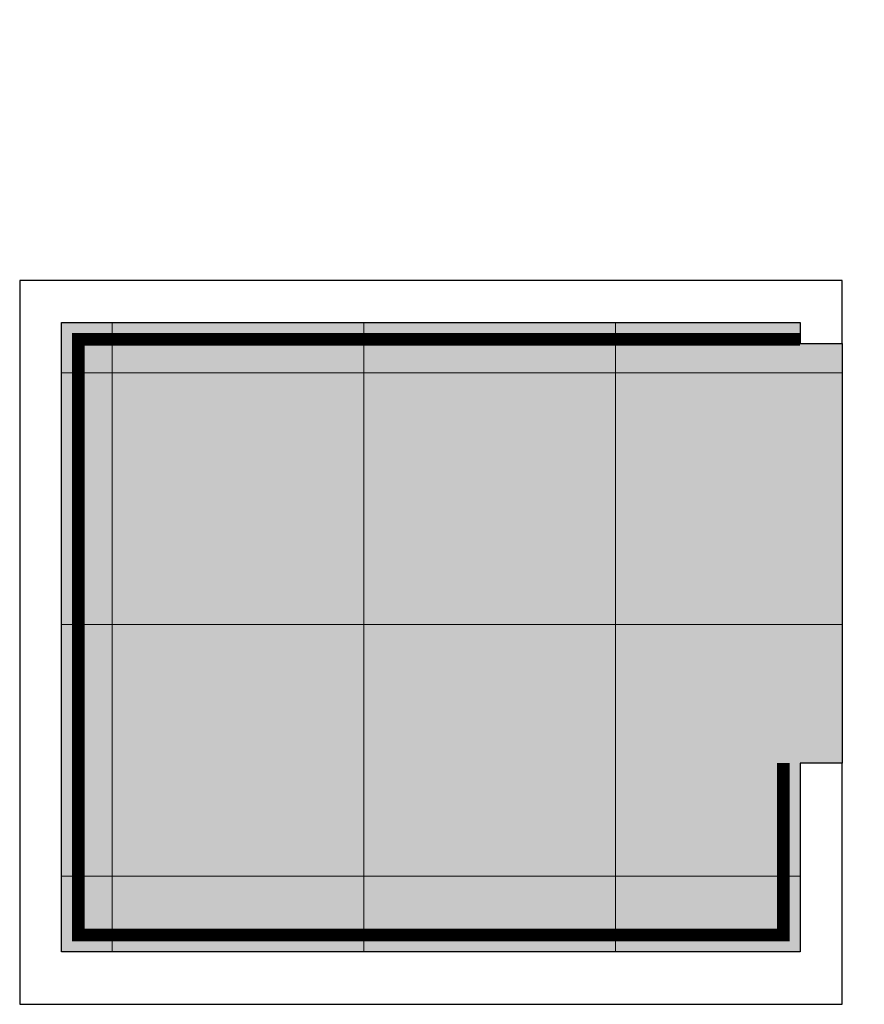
# Model space of a CAD drawing. Header units: centimetres. Extents: x 4120 to 19220, y -7417 to 180.
# Tile 186 of 223: x 15647 to 15848, y -1646 to -1411. Entities that reach past the tile are written whole.
import ezdxf

# ---------------------------------------------------------------- set-up
doc = ezdxf.new("R2010")
doc.units = ezdxf.units.CM
doc.linetypes.add('( Hidden )', pattern=[0.375, 0.25, -0.125])
doc.layers.add('A_Ściany', color=2, linetype='Continuous')
doc.layers.add('płytki posadzkowe', color=62, linetype='Continuous', lineweight=13)

msp = doc.modelspace()

# ---------------------------------------------------------------- hatches: boundary and pattern name
at = {"true_color": 0xdcc4af}
h = msp.add_hatch(color=9, dxfattribs=at)
h.paths.add_polyline_path([(15668.73, -1555.41), (15728.73, -1555.41), (15728.73, -1495.41), (15668.73, -1495.41)])
h.paths.add_polyline_path([(15728.73, -1555.41), (15788.73, -1555.41), (15788.73, -1495.41), (15728.73, -1495.41)])
h.paths.add_polyline_path([(15788.73, -1555.41), (15842.73, -1555.41), (15842.73, -1495.41), (15788.73, -1495.41)])
h.paths.add_polyline_path([(15832.73, -1588.41), (15842.73, -1588.41), (15842.73, -1555.41), (15788.73, -1555.41), (15788.73, -1615.41), (15832.73, -1615.41)])
h.paths.add_polyline_path([(15828.73, -1629.41), (15828.73, -1615.41), (15788.73, -1615.41), (15788.73, -1629.41)])
h.paths.add_polyline_path([(15788.73, -1629.41), (15788.73, -1615.41), (15728.73, -1615.41), (15728.73, -1629.41)])
h.paths.add_polyline_path([(15788.73, -1555.41), (15728.73, -1555.41), (15728.73, -1615.41), (15788.73, -1615.41)])
h.paths.add_polyline_path([(15728.73, -1555.41), (15668.73, -1555.41), (15668.73, -1615.41), (15728.73, -1615.41)])
h.paths.add_polyline_path([(15728.73, -1629.41), (15728.73, -1615.41), (15668.73, -1615.41), (15668.73, -1629.41)])
h.paths.add_polyline_path([(15660.73, -1629.41), (15668.73, -1629.41), (15668.73, -1615.41), (15660.73, -1615.41)])
h.paths.add_polyline_path([(15668.73, -1555.41), (15660.73, -1555.41), (15660.73, -1615.41), (15668.73, -1615.41)])
h.paths.add_polyline_path([(15660.73, -1555.41), (15668.73, -1555.41), (15668.73, -1495.41), (15660.73, -1495.41)])
h.paths.add_polyline_path([(15660.73, -1487.41), (15660.73, -1495.41), (15668.73, -1495.41), (15668.73, -1487.41)])
h.paths.add_polyline_path([(15668.73, -1495.41), (15728.73, -1495.41), (15728.73, -1487.41), (15668.73, -1487.41)])
h.paths.add_polyline_path([(15842.73, -1488.41), (15832.73, -1488.41), (15832.73, -1487.41), (15788.73, -1487.41), (15788.73, -1495.41), (15842.73, -1495.41)])
h.paths.add_polyline_path([(15728.73, -1495.41), (15788.73, -1495.41), (15788.73, -1487.41), (15728.73, -1487.41)])
h.paths.add_polyline_path([(15832.73, -1487.41), (15832.73, -1483.41), (15788.73, -1483.41), (15788.73, -1487.41)])
h.paths.add_polyline_path([(15788.73, -1483.41), (15728.73, -1483.41), (15728.73, -1487.41), (15788.73, -1487.41)])
h.paths.add_polyline_path([(15728.73, -1483.41), (15668.73, -1483.41), (15668.73, -1487.41), (15728.73, -1487.41)])
h.paths.add_polyline_path([(15668.73, -1483.41), (15656.73, -1483.41), (15656.73, -1495.41), (15660.73, -1495.41), (15660.73, -1487.41), (15668.73, -1487.41)])
h.paths.add_polyline_path([(15656.73, -1495.41), (15656.73, -1555.41), (15660.73, -1555.41), (15660.73, -1495.41)])
h.paths.add_polyline_path([(15656.73, -1555.41), (15656.73, -1615.41), (15660.73, -1615.41), (15660.73, -1555.41)])
h.paths.add_polyline_path([(15656.73, -1615.41), (15656.73, -1633.41), (15668.73, -1633.41), (15668.73, -1633.41), (15668.73, -1629.41), (15660.73, -1629.41), (15660.73, -1615.41)])
h.paths.add_polyline_path([(15728.73, -1633.41), (15728.73, -1629.41), (15668.73, -1629.41), (15668.73, -1633.41), (15668.73, -1633.41)])
h.paths.add_polyline_path([(15788.73, -1633.41), (15788.73, -1629.41), (15728.73, -1629.41), (15728.73, -1633.41)])
h.paths.add_polyline_path([(15788.73, -1633.41), (15832.73, -1633.41), (15832.73, -1615.41), (15828.73, -1615.41), (15828.73, -1629.41), (15788.73, -1629.41)])

# ---------------------------------------------------------------- linework, layer by layer
msp.add_lwpolyline([(15842.73, -1488.41), (15842.73, -1588.41)])
at = {"layer": 'A_Ściany', "color": 7}
for points in [[(15646.73, -1473.41), (15646.73, -1645.91), (15842.73, -1645.91), (15842.73, -1588.41), (15832.73, -1588.41), (15832.73, -1633.41), (15656.73, -1633.41), (15656.73, -1483.41), (15832.73, -1483.41), (15832.73, -1488.41), (15842.73, -1488.41), (15842.73, -1473.41)], [(15842.73, -1473.41), (15646.73, -1473.41)]]:
    msp.add_lwpolyline(points, dxfattribs=at)
at = {"layer": 'płytki posadzkowe', "transparency": 33554610}
msp.add_lwpolyline([(15668.73, -1633.41), (15668.73, -1483.41)], dxfattribs=at)
at = {"layer": 'płytki posadzkowe'}
for points in [[(15728.73, -1633.41), (15728.73, -1483.41)], [(15788.73, -1633.41), (15788.73, -1483.41)], [(15842.73, -1495.41), (15656.73, -1495.41)], [(15842.73, -1555.41), (15656.73, -1555.41)], [(15832.73, -1615.41), (15656.73, -1615.41)]]:
    msp.add_lwpolyline(points, dxfattribs=at)
at = {"layer": 'płytki posadzkowe', "linetype": '( Hidden )', "ltscale": 80, "transparency": 33554687, "const_width": 3}
msp.add_lwpolyline([(15832.73, -1487.41), (15660.73, -1487.41), (15660.73, -1629.41), (15828.73, -1629.41), (15828.73, -1588.41)], dxfattribs=at)

doc.saveas('drawing.dxf')
